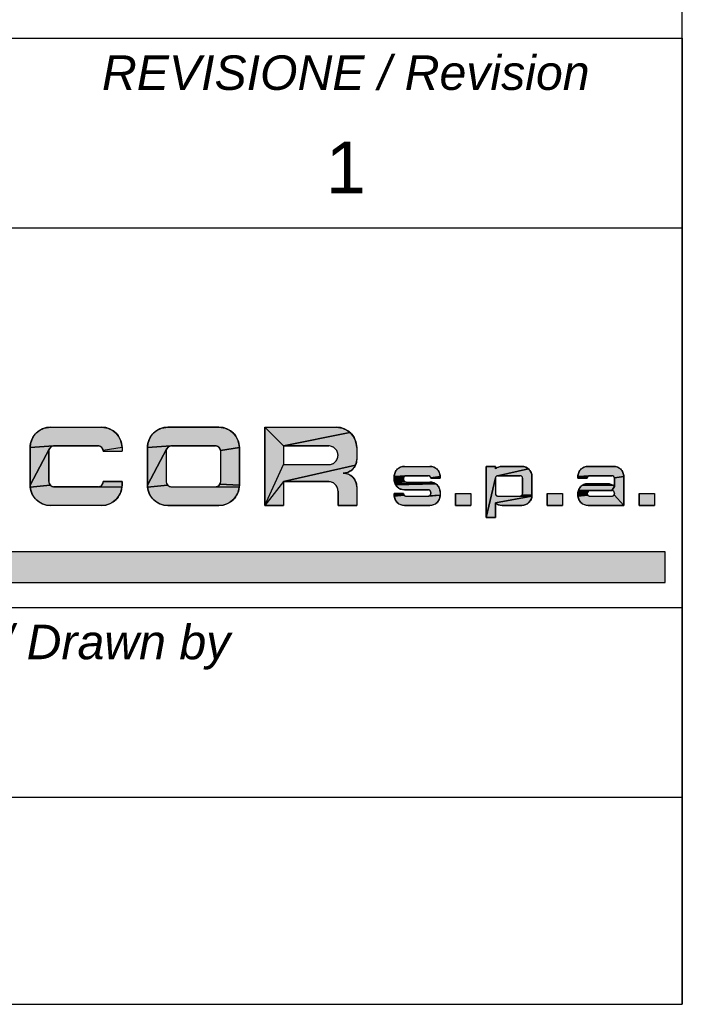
# Model space of a CAD drawing. Extents: x -849 to 1181, y 8 to 1248.
# Tile 29 of 35: x 1143 to 1181, y 8 to 65. Entities that reach past the tile are written whole.
import ezdxf

# ---------------------------------------------------------------- set-up
doc = ezdxf.new("R2010")
doc.units = 0
doc.header["$LTSCALE"] = 65.395
doc.layers.get('0').update_dxf_attribs({"linetype": 'CONTINUOUS'})
doc.layers.add('7_ALL_NOTE', color=7, linetype='CONTINUOUS')
doc.styles.add('TEXTSTYLE_2', font='ariali.ttf')
doc.styles.add('TEXTSTYLE_3', font='arial.ttf')

# ---------------------------------------------------------------- blocks, each defined once
blk = doc.blocks.new('SICOR_LOGO_BL0', base_point=(1142.225, 40.445))
at = {"linetype": 'CONTINUOUS'}
for points in [[(1144.271, 41.441), (1144.395, 41.447), (1147.352, 41.447), (1147.475, 41.441), (1147.597, 41.421), (1147.717, 41.389), (1147.833, 41.345), (1147.943, 41.289), (1148.047, 41.221), (1148.143, 41.143), (1148.23, 41.056), (1148.308, 40.96), (1148.376, 40.856), (1148.432, 40.745), (1148.476, 40.63), (1148.508, 40.51), (1148.528, 40.388), (1148.534, 40.264), (1147.448, 40.098), (1147.444, 40.129), (1147.436, 40.159), (1147.425, 40.188), (1147.411, 40.215), (1147.394, 40.241), (1147.374, 40.265), (1147.352, 40.287), (1147.328, 40.306), (1147.302, 40.323), (1147.275, 40.337), (1147.246, 40.348), (1147.216, 40.356), (1147.185, 40.361), (1147.154, 40.363), (1144.592, 40.363), (1144.561, 40.361), (1143.212, 40.264), (1143.219, 40.388), (1143.238, 40.51), (1143.27, 40.63), (1143.314, 40.745), (1143.37, 40.856), (1143.438, 40.96), (1143.516, 41.056), (1143.603, 41.143), (1143.7, 41.221), (1143.803, 41.289), (1143.914, 41.345), (1144.029, 41.389), (1144.149, 41.421)], [(1151.072, 41.441), (1151.195, 41.447), (1154.152, 41.447), (1154.276, 41.441), (1154.398, 41.421), (1154.518, 41.389), (1154.633, 41.345), (1154.744, 41.289), (1154.847, 41.221), (1154.944, 41.143), (1155.031, 41.056), (1155.109, 40.96), (1155.176, 40.856), (1155.233, 40.745), (1155.277, 40.63), (1155.309, 40.51), (1155.328, 40.388), (1155.335, 40.264), (1154.249, 40.098), (1154.244, 40.129), (1154.236, 40.159), (1154.225, 40.188), (1154.211, 40.215), (1154.194, 40.241), (1154.175, 40.265), (1154.153, 40.287), (1154.129, 40.306), (1154.103, 40.323), (1154.075, 40.337), (1154.046, 40.348), (1154.017, 40.356), (1153.986, 40.361), (1153.955, 40.363), (1151.393, 40.363), (1151.362, 40.361), (1150.013, 40.264), (1150.019, 40.388), (1150.039, 40.51), (1150.071, 40.63), (1150.115, 40.745), (1150.171, 40.856), (1150.239, 40.96), (1150.316, 41.056), (1150.404, 41.143), (1150.5, 41.221), (1150.604, 41.289), (1150.714, 41.345), (1150.83, 41.389), (1150.949, 41.421)], [(1161.744, 41.143), (1157.897, 40.363), (1156.813, 41.447), (1160.953, 41.447), (1161.076, 41.441), (1161.199, 41.421), (1161.318, 41.389), (1161.434, 41.345), (1161.544, 41.289), (1161.648, 41.221)], [(1157.897, 40.363), (1161.744, 41.143), (1161.832, 41.056), (1161.91, 40.96), (1161.977, 40.856), (1162.033, 40.745), (1162.078, 40.63), (1162.11, 40.51), (1162.129, 40.388), (1162.136, 40.264), (1162.136, 39.574), (1162.131, 39.492), (1162.118, 39.411), (1162.097, 39.331), (1162.067, 39.254), (1157.897, 38.293), (1156.813, 36.913), (1157.897, 39.279), (1160.509, 39.279), (1160.566, 39.282), (1160.622, 39.291), (1160.677, 39.305), (1160.73, 39.326), (1160.78, 39.351), (1160.828, 39.382), (1160.872, 39.418), (1160.912, 39.458), (1160.948, 39.502), (1160.979, 39.55), (1161.005, 39.6), (1161.025, 39.653), (1161.04, 39.708), (1161.048, 39.764), (1161.051, 39.821), (1161.048, 39.878), (1161.04, 39.934), (1161.025, 39.988), (1161.005, 40.041), (1160.979, 40.092), (1160.948, 40.139), (1160.912, 40.184), (1160.872, 40.224), (1160.828, 40.259), (1160.78, 40.29), (1160.73, 40.316), (1160.677, 40.336), (1160.622, 40.351), (1160.566, 40.36), (1160.509, 40.363)], [(1144.372, 40.265), (1144.353, 40.241), (1144.336, 40.215), (1143.212, 38.096), (1143.212, 40.264), (1144.561, 40.361), (1144.53, 40.356), (1144.501, 40.348), (1144.472, 40.337), (1144.444, 40.323), (1144.418, 40.306), (1144.394, 40.287)], [(1144.353, 38.119), (1144.372, 38.095), (1143.219, 37.972), (1143.212, 38.096), (1144.336, 40.215), (1144.322, 40.188), (1144.311, 40.159), (1144.303, 40.129), (1144.298, 40.098), (1144.296, 40.067), (1144.296, 38.293), (1144.298, 38.262), (1144.303, 38.232), (1144.311, 38.202), (1144.322, 38.173), (1144.336, 38.145)], [(1151.173, 40.265), (1151.153, 40.241), (1151.136, 40.215), (1150.013, 38.096), (1150.013, 40.264), (1151.362, 40.361), (1151.331, 40.356), (1151.301, 40.348), (1151.272, 40.337), (1151.245, 40.323), (1151.219, 40.306), (1151.195, 40.287)], [(1151.153, 38.119), (1151.173, 38.095), (1150.019, 37.972), (1150.013, 38.096), (1151.136, 40.215), (1151.122, 40.188), (1151.111, 40.159), (1151.103, 40.129), (1151.098, 40.098), (1151.097, 40.067), (1151.097, 38.293), (1151.098, 38.262), (1151.103, 38.232), (1151.111, 38.202), (1151.122, 38.173), (1151.136, 38.145)], [(1154.249, 40.098), (1155.335, 40.264), (1155.335, 38.096), (1154.211, 38.145), (1154.225, 38.173), (1154.236, 38.202), (1154.244, 38.232), (1154.249, 38.262), (1154.251, 38.293), (1154.251, 40.067)], [(1157.897, 38.293), (1162.067, 39.254), (1162.03, 39.18), (1161.985, 39.111), (1161.933, 39.047), (1161.875, 38.989), (1161.811, 38.937), (1161.741, 38.892), (1161.668, 38.854), (1161.591, 38.825), (1161.347, 38.786), (1161.429, 38.782), (1161.511, 38.769), (1161.591, 38.747), (1161.668, 38.718), (1161.741, 38.68), (1161.811, 38.635), (1161.875, 38.583), (1161.933, 38.525), (1161.985, 38.461), (1162.03, 38.392), (1162.067, 38.318), (1162.097, 38.241), (1162.118, 38.161), (1162.131, 38.08), (1162.136, 37.998), (1162.136, 36.913), (1161.051, 36.913), (1161.051, 37.751), (1161.048, 37.808), (1161.04, 37.864), (1161.025, 37.919), (1161.005, 37.972), (1160.979, 38.022), (1160.948, 38.07), (1160.912, 38.114), (1160.872, 38.154), (1160.828, 38.19), (1160.78, 38.221), (1160.73, 38.246), (1160.677, 38.267), (1160.622, 38.281), (1160.566, 38.29), (1160.509, 38.293)], [(1164.836, 39.177), (1164.898, 39.18), (1166.377, 39.18), (1166.438, 39.177), (1166.5, 39.167), (1166.559, 39.151), (1166.617, 39.129), (1166.672, 39.101), (1166.724, 39.067), (1166.772, 39.028), (1166.816, 38.985), (1166.855, 38.936), (1166.889, 38.885), (1166.917, 38.829), (1166.939, 38.772), (1166.955, 38.712), (1166.965, 38.651), (1166.968, 38.589), (1166.425, 38.506), (1166.423, 38.521), (1166.419, 38.536), (1166.413, 38.55), (1166.406, 38.564), (1166.398, 38.577), (1166.388, 38.589), (1166.377, 38.6), (1166.365, 38.61), (1166.352, 38.618), (1166.338, 38.625), (1166.324, 38.631), (1166.309, 38.635), (1166.294, 38.637), (1166.278, 38.638), (1164.997, 38.638), (1164.981, 38.637), (1164.307, 38.589), (1164.31, 38.651), (1164.32, 38.712), (1164.336, 38.772), (1164.358, 38.829), (1164.386, 38.885), (1164.42, 38.936), (1164.459, 38.985), (1164.503, 39.028), (1164.551, 39.067), (1164.603, 39.101), (1164.658, 39.129), (1164.715, 39.151), (1164.775, 39.167)], [(1170.519, 39.179), (1170.562, 39.18), (1171.696, 39.18), (1171.758, 39.177), (1171.819, 39.167), (1171.879, 39.151), (1171.936, 39.129), (1171.992, 39.101), (1172.043, 39.067), (1172.092, 39.028), (1170.285, 38.635), (1170.27, 38.631), (1170.256, 38.625), (1170.242, 38.618), (1170.229, 38.61), (1170.217, 38.6), (1170.206, 38.589), (1170.196, 38.577), (1170.188, 38.564), (1170.181, 38.55), (1170.175, 38.536), (1170.171, 38.521), (1169.626, 36.223), (1169.626, 39.18), (1170.168, 39.18), (1170.168, 39.03), (1170.201, 39.057), (1170.236, 39.082), (1170.273, 39.105), (1170.312, 39.124), (1170.351, 39.141), (1170.392, 39.155), (1170.434, 39.166), (1170.476, 39.174)], [(1170.316, 38.638), (1170.301, 38.637), (1170.285, 38.635), (1172.092, 39.028), (1172.135, 38.985), (1172.174, 38.936), (1172.208, 38.885), (1172.236, 38.829), (1172.258, 38.772), (1172.274, 38.712), (1172.284, 38.651), (1172.287, 38.589), (1172.287, 38.49), (1172.287, 37.505), (1171.725, 37.529), (1171.732, 37.543), (1171.738, 37.558), (1171.742, 37.573), (1171.744, 37.588), (1171.745, 37.603), (1171.745, 38.49), (1171.744, 38.506), (1171.742, 38.521), (1171.738, 38.536), (1171.732, 38.55), (1171.725, 38.564), (1171.717, 38.577), (1171.707, 38.589), (1171.696, 38.6), (1171.684, 38.61), (1171.671, 38.618), (1171.657, 38.625), (1171.643, 38.631), (1171.628, 38.635), (1171.613, 38.637), (1171.597, 38.638)], [(1175.478, 39.177), (1175.54, 39.18), (1177.018, 39.18), (1177.08, 39.177), (1177.141, 39.167), (1177.201, 39.151), (1177.259, 39.129), (1177.314, 39.101), (1177.366, 39.067), (1177.414, 39.028), (1177.458, 38.985), (1177.497, 38.936), (1177.53, 38.885), (1177.558, 38.829), (1177.581, 38.772), (1177.597, 38.712), (1177.606, 38.651), (1177.609, 38.589), (1177.067, 38.506), (1177.064, 38.521), (1177.06, 38.536), (1177.055, 38.55), (1177.048, 38.564), (1177.039, 38.577), (1177.029, 38.589), (1177.018, 38.6), (1177.006, 38.61), (1176.993, 38.618), (1176.98, 38.625), (1176.965, 38.631), (1176.95, 38.635), (1176.935, 38.637), (1176.92, 38.638), (1175.638, 38.638), (1175.623, 38.637), (1174.948, 38.589), (1174.952, 38.651), (1174.961, 38.712), (1174.977, 38.772), (1174.999, 38.829), (1175.028, 38.885), (1175.061, 38.936), (1175.1, 38.985), (1175.144, 39.028), (1175.192, 39.067), (1175.244, 39.101), (1175.299, 39.129), (1175.357, 39.151), (1175.417, 39.167)], [(1147.448, 38.262), (1147.45, 38.293), (1148.534, 38.293), (1148.534, 38.096), (1148.528, 37.972), (1147.185, 37.999), (1147.216, 38.004), (1147.246, 38.012), (1147.275, 38.023), (1147.302, 38.037), (1147.328, 38.054), (1147.352, 38.073), (1147.374, 38.095), (1147.394, 38.119), (1147.411, 38.145), (1147.425, 38.173), (1147.436, 38.202), (1147.444, 38.232)], [(1164.887, 38.589), (1164.877, 38.577), (1164.307, 38.412), (1164.307, 38.589), (1164.981, 38.637), (1164.966, 38.635), (1164.951, 38.631), (1164.937, 38.625), (1164.923, 38.618), (1164.91, 38.61), (1164.898, 38.6)], [(1164.849, 38.421), (1164.85, 38.406), (1164.31, 38.35), (1164.307, 38.412), (1164.877, 38.577), (1164.869, 38.564), (1164.862, 38.55), (1164.856, 38.536), (1164.852, 38.521), (1164.85, 38.506), (1164.849, 38.49)], [(1164.862, 38.361), (1164.869, 38.347), (1164.32, 38.289), (1164.31, 38.35), (1164.85, 38.406), (1164.852, 38.39), (1164.856, 38.376)], [(1164.923, 38.293), (1164.937, 38.286), (1164.336, 38.229), (1164.32, 38.289), (1164.869, 38.347), (1164.877, 38.334), (1164.887, 38.322), (1164.898, 38.311), (1164.91, 38.302)], [(1166.559, 38.244), (1166.617, 38.222), (1164.358, 38.171), (1164.336, 38.229), (1164.937, 38.286), (1164.951, 38.281), (1164.966, 38.277), (1164.981, 38.274), (1164.997, 38.273), (1166.377, 38.273), (1166.438, 38.27), (1166.5, 38.26)], [(1171.597, 37.455), (1171.613, 37.456), (1172.284, 37.443), (1170.168, 37.064), (1170.168, 36.223), (1169.626, 36.223), (1170.171, 38.521), (1170.169, 38.506), (1170.168, 38.49), (1170.168, 37.603), (1170.169, 37.588), (1170.171, 37.573), (1170.175, 37.558), (1170.181, 37.543), (1170.188, 37.529), (1170.196, 37.516), (1170.206, 37.504), (1170.217, 37.493), (1170.229, 37.484), (1170.242, 37.475), (1170.256, 37.468), (1170.27, 37.463), (1170.285, 37.459), (1170.301, 37.456), (1170.316, 37.455)], [(1175.528, 38.589), (1175.519, 38.577), (1174.948, 38.49), (1174.948, 38.589), (1175.623, 38.637), (1175.608, 38.635), (1175.593, 38.631), (1175.578, 38.625), (1175.564, 38.618), (1175.551, 38.61), (1175.539, 38.6)], [(1175.491, 38.506), (1175.49, 38.49), (1174.948, 38.49), (1175.519, 38.577), (1175.51, 38.564), (1175.503, 38.55), (1175.498, 38.536), (1175.494, 38.521)], [(1177.067, 38.506), (1177.609, 38.589), (1177.609, 38.49), (1177.609, 36.913), (1177.048, 37.529), (1177.055, 37.543), (1177.06, 37.558), (1177.064, 37.573), (1177.067, 37.588), (1177.067, 37.628), (1177.067, 37.643), (1177.064, 37.659), (1177.06, 37.674), (1177.055, 37.688), (1177.048, 37.702), (1177.039, 37.715), (1177.029, 37.727), (1177.018, 37.738), (1177.006, 37.748), (1176.993, 37.756), (1176.98, 37.763), (1176.965, 37.769), (1176.95, 37.773), (1176.935, 37.775), (1176.92, 37.776), (1177.067, 38.019), (1177.067, 38.49)], [(1147.154, 37.998), (1147.185, 37.999), (1148.528, 37.972), (1148.508, 37.85), (1148.476, 37.731), (1148.432, 37.615), (1148.376, 37.505), (1148.308, 37.401), (1148.23, 37.305), (1148.143, 37.217), (1148.047, 37.139), (1147.943, 37.072), (1147.833, 37.016), (1147.717, 36.971), (1147.597, 36.939), (1147.475, 36.92), (1147.352, 36.913), (1144.395, 36.913), (1144.271, 36.92), (1144.149, 36.939), (1144.029, 36.971), (1143.914, 37.016), (1143.803, 37.072), (1143.7, 37.139), (1143.603, 37.217), (1143.516, 37.305), (1143.438, 37.401), (1143.37, 37.505), (1143.314, 37.615), (1143.27, 37.731), (1143.238, 37.85), (1143.219, 37.972), (1144.372, 38.095), (1144.394, 38.073), (1144.418, 38.054), (1144.444, 38.037), (1144.472, 38.023), (1144.501, 38.012), (1144.53, 38.004), (1144.561, 37.999), (1144.592, 37.998)], [(1153.955, 37.998), (1153.986, 37.999), (1155.328, 37.972), (1155.309, 37.85), (1155.277, 37.731), (1155.233, 37.615), (1155.176, 37.505), (1155.109, 37.401), (1155.031, 37.305), (1154.944, 37.217), (1154.847, 37.139), (1154.744, 37.072), (1154.633, 37.016), (1154.518, 36.971), (1154.398, 36.939), (1154.276, 36.92), (1154.152, 36.913), (1151.195, 36.913), (1151.072, 36.92), (1150.949, 36.939), (1150.83, 36.971), (1150.714, 37.016), (1150.604, 37.072), (1150.5, 37.139), (1150.404, 37.217), (1150.316, 37.305), (1150.239, 37.401), (1150.171, 37.505), (1150.115, 37.615), (1150.071, 37.731), (1150.039, 37.85), (1150.019, 37.972), (1151.173, 38.095), (1151.195, 38.073), (1151.219, 38.054), (1151.245, 38.037), (1151.272, 38.023), (1151.301, 38.012), (1151.331, 38.004), (1151.362, 37.999), (1151.393, 37.998)], [(1154.194, 38.119), (1154.211, 38.145), (1155.335, 38.096), (1155.328, 37.972), (1153.986, 37.999), (1154.017, 38.004), (1154.046, 38.012), (1154.075, 38.023), (1154.103, 38.037), (1154.129, 38.054), (1154.153, 38.073), (1154.175, 38.095)], [(1166.672, 38.194), (1166.724, 38.16), (1164.386, 38.116), (1164.358, 38.171), (1166.617, 38.222)], [(1166.772, 38.121), (1166.816, 38.078), (1166.855, 38.03), (1166.889, 37.978), (1166.917, 37.923), (1166.939, 37.865), (1166.955, 37.805), (1166.965, 37.744), (1166.968, 37.682), (1166.968, 37.505), (1166.352, 37.475), (1166.365, 37.484), (1166.377, 37.493), (1166.388, 37.504), (1166.398, 37.516), (1166.406, 37.529), (1166.413, 37.543), (1166.419, 37.558), (1166.423, 37.573), (1166.425, 37.588), (1166.426, 37.603), (1166.426, 37.672), (1166.425, 37.688), (1166.423, 37.703), (1166.419, 37.718), (1166.413, 37.732), (1166.406, 37.746), (1166.398, 37.759), (1166.388, 37.771), (1166.377, 37.782), (1166.365, 37.792), (1166.352, 37.8), (1166.338, 37.807), (1166.324, 37.813), (1166.309, 37.817), (1166.294, 37.819), (1166.278, 37.82), (1164.898, 37.82), (1164.836, 37.823), (1164.775, 37.833), (1164.715, 37.849), (1164.658, 37.871), (1164.603, 37.899), (1164.551, 37.933), (1164.503, 37.972), (1164.459, 38.016), (1164.42, 38.064), (1164.386, 38.116), (1166.724, 38.16)], [(1175.505, 37.673), (1175.499, 37.657), (1174.948, 37.603), (1174.951, 37.667), (1175.535, 37.719), (1175.523, 37.705), (1175.514, 37.69)], [(1175.548, 37.731), (1175.535, 37.719), (1174.951, 37.667), (1174.961, 37.725), (1174.976, 37.782), (1175.645, 37.775), (1175.627, 37.772), (1175.61, 37.767), (1175.593, 37.761), (1175.577, 37.753), (1175.562, 37.743)], [(1176.999, 38.072), (1177.034, 38.047), (1177.067, 38.019), (1176.92, 37.776), (1175.663, 37.776), (1174.976, 37.782), (1174.997, 37.837), (1175.024, 37.889), (1175.056, 37.938), (1175.093, 37.984), (1175.134, 38.026), (1175.18, 38.063), (1176.962, 38.095)], [(1176.843, 38.145), (1176.884, 38.131), (1176.924, 38.114), (1176.962, 38.095), (1175.18, 38.063), (1175.229, 38.095), (1175.282, 38.121), (1175.337, 38.142), (1176.802, 38.156)], [(1176.716, 38.168), (1176.759, 38.164), (1176.802, 38.156), (1175.337, 38.142), (1175.393, 38.158), (1175.451, 38.167), (1175.51, 38.17), (1176.673, 38.17)], [(1164.877, 37.516), (1164.887, 37.504), (1164.31, 37.443), (1164.307, 37.505), (1164.307, 37.603), (1164.849, 37.603), (1164.85, 37.588), (1164.852, 37.573), (1164.856, 37.558), (1164.862, 37.543), (1164.869, 37.529)], [(1166.278, 37.455), (1166.294, 37.456), (1166.968, 37.505), (1166.965, 37.443), (1166.955, 37.382), (1166.939, 37.322), (1166.917, 37.264), (1166.889, 37.209), (1166.855, 37.157), (1166.816, 37.109), (1166.772, 37.065), (1166.724, 37.026), (1166.672, 36.993), (1166.617, 36.964), (1166.559, 36.942), (1166.5, 36.926), (1166.438, 36.917), (1166.377, 36.913), (1164.898, 36.913), (1164.836, 36.917), (1164.775, 36.926), (1164.715, 36.942), (1164.658, 36.964), (1164.603, 36.993), (1164.551, 37.026), (1164.503, 37.065), (1164.459, 37.109), (1164.42, 37.157), (1164.386, 37.209), (1164.358, 37.264), (1164.336, 37.322), (1164.32, 37.382), (1164.31, 37.443), (1164.887, 37.504), (1164.898, 37.493), (1164.91, 37.484), (1164.923, 37.475), (1164.937, 37.468), (1164.951, 37.463), (1164.966, 37.459), (1164.981, 37.456), (1164.997, 37.455)], [(1166.352, 37.475), (1166.968, 37.505), (1166.294, 37.456), (1166.309, 37.459), (1166.324, 37.463), (1166.338, 37.468)], [(1170.168, 37.064), (1172.284, 37.443), (1172.274, 37.382), (1172.258, 37.322), (1172.236, 37.264), (1172.208, 37.209), (1172.174, 37.157), (1172.135, 37.109), (1172.092, 37.065), (1172.043, 37.026), (1171.992, 36.993), (1171.936, 36.964), (1171.879, 36.942), (1171.819, 36.926), (1171.758, 36.917), (1171.696, 36.913), (1170.562, 36.913), (1170.519, 36.915), (1170.476, 36.92), (1170.434, 36.927), (1170.392, 36.938), (1170.351, 36.952), (1170.312, 36.969), (1170.273, 36.989), (1170.236, 37.011), (1170.201, 37.036)], [(1171.717, 37.516), (1171.725, 37.529), (1172.287, 37.505), (1172.284, 37.443), (1171.613, 37.456), (1171.628, 37.459), (1171.643, 37.463), (1171.657, 37.468), (1171.671, 37.475), (1171.684, 37.484), (1171.696, 37.493), (1171.707, 37.504)], [(1175.491, 37.621), (1175.49, 37.603), (1174.948, 37.505), (1174.948, 37.603), (1175.499, 37.657), (1175.494, 37.639)], [(1175.519, 37.516), (1175.528, 37.504), (1174.952, 37.443), (1174.948, 37.505), (1175.49, 37.603), (1175.491, 37.588), (1175.494, 37.573), (1175.498, 37.558), (1175.503, 37.543), (1175.51, 37.529)], [(1176.92, 37.455), (1176.935, 37.456), (1176.95, 37.459), (1176.965, 37.463), (1176.98, 37.468), (1176.993, 37.475), (1177.006, 37.484), (1177.018, 37.493), (1177.029, 37.504), (1177.039, 37.516), (1177.048, 37.529), (1177.609, 36.913), (1175.54, 36.913), (1175.478, 36.917), (1175.417, 36.926), (1175.357, 36.942), (1175.299, 36.964), (1175.244, 36.993), (1175.192, 37.026), (1175.144, 37.065), (1175.1, 37.109), (1175.061, 37.157), (1175.028, 37.209), (1174.999, 37.264), (1174.977, 37.322), (1174.961, 37.382), (1174.952, 37.443), (1175.528, 37.504), (1175.539, 37.493), (1175.551, 37.484), (1175.564, 37.475), (1175.578, 37.468), (1175.593, 37.463), (1175.608, 37.459), (1175.623, 37.456), (1175.638, 37.455)]]:
    blk.add_hatch(color=1, dxfattribs=at).paths.add_polyline_path(points)
at = {"color": 1, "linetype": 'CONTINUOUS'}
for p, q in [((1144.395, 41.447), (1147.352, 41.447)), ((1154.152, 41.447), (1151.195, 41.447)), ((1156.813, 41.447), (1156.813, 36.913)), ((1156.813, 41.447), (1160.953, 41.447)), ((1156.813, 36.913), (1156.813, 41.447)), ((1156.813, 41.447), (1160.953, 41.447)), ((1143.212, 40.264), (1143.212, 38.096)), ((1144.296, 38.293), (1144.296, 40.067)), ((1144.592, 40.363), (1147.154, 40.363)), ((1147.45, 40.067), (1148.536, 40.067)), ((1148.534, 40.264), (1148.536, 40.067)), ((1150.013, 40.264), (1150.013, 38.096)), ((1150.013, 40.264), (1150.013, 38.096)), ((1151.097, 40.067), (1151.097, 38.293)), ((1151.097, 40.067), (1151.097, 38.293)), ((1151.393, 40.363), (1153.955, 40.363)), ((1154.251, 38.293), (1154.251, 40.067)), ((1154.251, 38.293), (1154.251, 40.067)), ((1155.335, 38.096), (1155.335, 40.264)), ((1155.335, 38.096), (1155.335, 40.264)), ((1156.813, 40.264), (1156.813, 39.18)), ((1156.813, 40.264), (1156.813, 39.18)), ((1157.897, 40.363), (1160.509, 40.363)), ((1157.897, 40.363), (1157.897, 39.279)), ((1160.509, 40.363), (1157.897, 40.363)), ((1157.897, 40.363), (1157.897, 39.279)), ((1157.897, 40.067), (1157.897, 40.018)), ((1162.136, 40.264), (1162.136, 39.574)), ((1162.136, 40.264), (1162.136, 40.067)), ((1162.136, 40.264), (1162.136, 39.574)), ((1157.897, 39.279), (1160.509, 39.279)), ((1157.897, 39.279), (1160.509, 39.279)), ((1164.898, 39.18), (1166.377, 39.18)), ((1164.898, 39.18), (1166.377, 39.18)), ((1170.168, 39.18), (1169.626, 39.18)), ((1169.626, 39.18), (1169.626, 36.223)), ((1169.626, 39.18), (1169.626, 36.223)), ((1170.168, 39.18), (1169.626, 39.18)), ((1170.168, 39.18), (1170.168, 39.03)), ((1170.168, 39.03), (1170.168, 39.18)), ((1170.562, 39.18), (1171.696, 39.18)), ((1171.696, 39.18), (1170.562, 39.18)), ((1175.54, 39.18), (1177.018, 39.18)), ((1177.018, 39.18), (1175.54, 39.18)), ((1148.534, 38.293), (1147.45, 38.293)), ((1148.534, 38.096), (1148.534, 38.293)), ((1157.897, 38.293), (1157.897, 36.913)), ((1157.897, 38.293), (1160.509, 38.293)), ((1160.509, 38.293), (1157.897, 38.293)), ((1157.897, 38.293), (1157.897, 36.913)), ((1164.307, 38.589), (1164.307, 38.412)), ((1164.307, 38.412), (1164.307, 38.589)), ((1164.849, 38.49), (1164.849, 38.421)), ((1164.849, 38.49), (1164.849, 38.421)), ((1164.997, 38.638), (1166.278, 38.638)), ((1166.278, 38.638), (1164.997, 38.638)), ((1164.997, 38.273), (1166.377, 38.273)), ((1164.997, 38.273), (1166.377, 38.273)), ((1166.426, 38.49), (1166.968, 38.49)), ((1166.968, 38.49), (1166.426, 38.49)), ((1166.968, 38.589), (1166.968, 38.49)), ((1166.968, 38.589), (1166.968, 38.49)), ((1169.626, 38.589), (1169.626, 38.367)), ((1170.168, 38.49), (1170.168, 37.603)), ((1170.168, 38.49), (1170.168, 38.466)), ((1170.168, 38.49), (1170.168, 37.603)), ((1170.316, 38.638), (1171.597, 38.638)), ((1171.597, 38.638), (1170.316, 38.638)), ((1171.745, 38.49), (1171.745, 37.628)), ((1171.745, 37.628), (1171.745, 38.49)), ((1172.287, 38.589), (1172.287, 38.49)), ((1172.287, 38.49), (1172.287, 38.589)), ((1172.287, 38.49), (1172.287, 37.505)), ((1172.287, 37.505), (1172.287, 38.49)), ((1174.948, 38.589), (1174.948, 38.49)), ((1174.948, 38.589), (1174.948, 38.49)), ((1175.49, 38.49), (1174.948, 38.49)), ((1174.948, 38.49), (1175.49, 38.49)), ((1175.638, 38.638), (1176.92, 38.638)), ((1175.638, 38.638), (1176.92, 38.638)), ((1177.067, 38.49), (1177.067, 38.019)), ((1177.067, 38.49), (1177.067, 38.019)), ((1177.609, 38.589), (1177.609, 38.49)), ((1177.609, 38.49), (1177.609, 38.589)), ((1177.609, 38.49), (1177.609, 36.913)), ((1177.609, 36.913), (1177.609, 38.49)), ((1147.154, 37.998), (1144.592, 37.998)), ((1151.393, 37.998), (1153.955, 37.998)), ((1151.393, 37.998), (1153.955, 37.998)), ((1161.051, 37.751), (1161.051, 36.913)), ((1161.051, 36.913), (1161.051, 37.751)), ((1162.136, 37.998), (1162.136, 36.913)), ((1162.136, 37.998), (1162.136, 36.913)), ((1164.898, 37.82), (1166.278, 37.82)), ((1166.278, 37.82), (1164.898, 37.82)), ((1166.426, 37.672), (1166.426, 37.603)), ((1166.426, 37.603), (1166.426, 37.672)), ((1166.968, 37.682), (1166.968, 37.505)), ((1166.968, 37.682), (1166.968, 37.505)), ((1175.51, 38.17), (1176.673, 38.17)), ((1176.673, 38.17), (1175.51, 38.17)), ((1175.663, 37.776), (1176.92, 37.776)), ((1176.92, 37.776), (1175.663, 37.776)), ((1177.609, 37.726), (1177.609, 37.505)), ((1164.849, 37.603), (1164.307, 37.603)), ((1164.307, 37.505), (1164.307, 37.603)), ((1164.307, 37.505), (1164.307, 37.603)), ((1164.307, 37.603), (1164.849, 37.603)), ((1164.997, 37.455), (1166.278, 37.455)), ((1164.997, 37.455), (1166.278, 37.455)), ((1167.852, 37.603), (1168.739, 37.603)), ((1167.852, 37.603), (1167.852, 36.913)), ((1167.852, 36.913), (1167.852, 37.603)), ((1167.852, 37.603), (1168.739, 37.603)), ((1168.739, 37.603), (1168.739, 36.913)), ((1168.739, 37.603), (1168.739, 36.913)), ((1169.626, 37.603), (1169.626, 37.505)), ((1170.316, 37.455), (1171.597, 37.455)), ((1170.316, 37.455), (1171.597, 37.455)), ((1171.745, 37.628), (1171.745, 37.603)), ((1171.745, 37.603), (1171.745, 37.628)), ((1173.174, 37.603), (1174.061, 37.603)), ((1173.174, 37.603), (1173.174, 36.913)), ((1173.174, 36.913), (1173.174, 37.603)), ((1173.174, 37.603), (1174.061, 37.603)), ((1174.061, 37.603), (1174.061, 36.913)), ((1174.061, 37.603), (1174.061, 36.913)), ((1174.948, 37.603), (1174.948, 37.608)), ((1174.948, 37.608), (1174.948, 37.603)), ((1174.948, 37.603), (1174.948, 37.505)), ((1174.948, 37.603), (1174.948, 37.505)), ((1175.638, 37.455), (1176.92, 37.455)), ((1175.638, 37.455), (1176.92, 37.455)), ((1177.067, 37.628), (1177.067, 37.603)), ((1177.067, 37.603), (1177.067, 37.628)), ((1178.497, 37.603), (1179.384, 37.603)), ((1178.497, 37.603), (1178.497, 36.913)), ((1178.497, 36.913), (1178.497, 37.603)), ((1178.497, 37.603), (1179.384, 37.603)), ((1179.384, 37.603), (1179.384, 36.913)), ((1179.384, 37.603), (1179.384, 36.913)), ((1147.352, 36.913), (1144.395, 36.913)), ((1151.195, 36.913), (1154.152, 36.913)), ((1151.195, 36.913), (1154.152, 36.913)), ((1156.813, 36.913), (1157.897, 36.913)), ((1157.897, 36.913), (1156.813, 36.913)), ((1161.051, 36.913), (1162.136, 36.913)), ((1162.136, 36.913), (1161.051, 36.913)), ((1164.898, 36.913), (1166.377, 36.913)), ((1166.377, 36.913), (1164.898, 36.913)), ((1167.852, 36.913), (1168.739, 36.913)), ((1168.739, 36.913), (1167.852, 36.913)), ((1170.168, 37.064), (1170.168, 36.223)), ((1170.168, 36.223), (1170.168, 37.064)), ((1170.562, 36.913), (1171.696, 36.913)), ((1170.562, 36.913), (1171.696, 36.913)), ((1173.174, 36.913), (1174.061, 36.913)), ((1174.061, 36.913), (1173.174, 36.913)), ((1175.54, 36.913), (1177.609, 36.913)), ((1175.54, 36.913), (1177.609, 36.913)), ((1178.497, 36.913), (1179.384, 36.913)), ((1179.384, 36.913), (1178.497, 36.913)), ((1170.168, 36.223), (1169.626, 36.223)), ((1169.626, 36.223), (1170.168, 36.223)), ((1180.003, 34.226), (1126.364, 34.226)), ((1180.003, 34.226), (1126.364, 34.226)), ((1180.003, 34.226), (1126.364, 34.226)), ((1180.003, 32.448), (1180.003, 34.226)), ((1180.003, 32.448), (1180.003, 34.226)), ((1180.003, 32.448), (1180.003, 34.226)), ((1109.78, 32.448), (1180.003, 32.448)), ((1109.78, 32.448), (1180.003, 32.448)), ((1109.78, 32.448), (1180.003, 32.448))]:
    blk.add_line(p, q, dxfattribs=at)
for points in [[(1144.271, 41.441), (1144.395, 41.447), (1147.352, 41.447), (1147.475, 41.441), (1147.597, 41.421), (1147.717, 41.389), (1147.833, 41.345), (1147.943, 41.289), (1148.047, 41.221), (1148.143, 41.143), (1148.23, 41.056), (1148.308, 40.96), (1148.376, 40.856), (1148.432, 40.745), (1148.476, 40.63), (1148.508, 40.51), (1148.528, 40.388), (1148.534, 40.264), (1147.448, 40.098), (1147.444, 40.129), (1147.436, 40.159), (1147.425, 40.188), (1147.411, 40.215), (1147.394, 40.241), (1147.374, 40.265), (1147.352, 40.287), (1147.328, 40.306), (1147.302, 40.323), (1147.275, 40.337), (1147.246, 40.348), (1147.216, 40.356), (1147.185, 40.361), (1147.154, 40.363), (1144.592, 40.363), (1144.561, 40.361), (1143.212, 40.264), (1143.219, 40.388), (1143.238, 40.51), (1143.27, 40.63), (1143.314, 40.745), (1143.37, 40.856), (1143.438, 40.96), (1143.516, 41.056), (1143.603, 41.143), (1143.7, 41.221), (1143.803, 41.289), (1143.914, 41.345), (1144.029, 41.389), (1144.149, 41.421), (1144.271, 41.441)], [(1151.072, 41.441), (1151.195, 41.447), (1154.152, 41.447), (1154.276, 41.441), (1154.398, 41.421), (1154.518, 41.389), (1154.633, 41.345), (1154.744, 41.289), (1154.847, 41.221), (1154.944, 41.143), (1155.031, 41.056), (1155.109, 40.96), (1155.176, 40.856), (1155.233, 40.745), (1155.277, 40.63), (1155.309, 40.51), (1155.328, 40.388), (1155.335, 40.264), (1154.249, 40.098), (1154.244, 40.129), (1154.236, 40.159), (1154.225, 40.188), (1154.211, 40.215), (1154.194, 40.241), (1154.175, 40.265), (1154.153, 40.287), (1154.129, 40.306), (1154.103, 40.323), (1154.075, 40.337), (1154.046, 40.348), (1154.017, 40.356), (1153.986, 40.361), (1153.955, 40.363), (1151.393, 40.363), (1151.362, 40.361), (1150.013, 40.264), (1150.019, 40.388), (1150.039, 40.51), (1150.071, 40.63), (1150.115, 40.745), (1150.171, 40.856), (1150.239, 40.96), (1150.316, 41.056), (1150.404, 41.143), (1150.5, 41.221), (1150.604, 41.289), (1150.714, 41.345), (1150.83, 41.389), (1150.949, 41.421), (1151.072, 41.441)], [(1161.744, 41.143), (1157.897, 40.363), (1156.813, 41.447), (1160.953, 41.447), (1161.076, 41.441), (1161.199, 41.421), (1161.318, 41.389), (1161.434, 41.345), (1161.544, 41.289), (1161.648, 41.221), (1161.744, 41.143)], [(1157.897, 40.363), (1161.744, 41.143), (1161.832, 41.056), (1161.91, 40.96), (1161.977, 40.856), (1162.033, 40.745), (1162.078, 40.63), (1162.11, 40.51), (1162.129, 40.388), (1162.136, 40.264), (1162.136, 39.574), (1162.131, 39.492), (1162.118, 39.411), (1162.097, 39.331), (1162.067, 39.254), (1157.897, 38.293), (1156.813, 36.913), (1157.897, 39.279), (1160.509, 39.279), (1160.566, 39.282), (1160.622, 39.291), (1160.677, 39.305), (1160.73, 39.326), (1160.78, 39.351), (1160.828, 39.382), (1160.872, 39.418), (1160.912, 39.458), (1160.948, 39.502), (1160.979, 39.55), (1161.005, 39.6), (1161.025, 39.653), (1161.04, 39.708), (1161.048, 39.764), (1161.051, 39.821), (1161.048, 39.878), (1161.04, 39.934), (1161.025, 39.988), (1161.005, 40.041), (1160.979, 40.092), (1160.948, 40.139), (1160.912, 40.184), (1160.872, 40.224), (1160.828, 40.259), (1160.78, 40.29), (1160.73, 40.316), (1160.677, 40.336), (1160.622, 40.351), (1160.566, 40.36), (1160.509, 40.363), (1157.897, 40.363)], [(1144.372, 40.265), (1144.353, 40.241), (1144.336, 40.215), (1143.212, 38.096), (1143.212, 40.264), (1144.561, 40.361), (1144.53, 40.356), (1144.501, 40.348), (1144.472, 40.337), (1144.444, 40.323), (1144.418, 40.306), (1144.394, 40.287), (1144.372, 40.265)], [(1144.353, 38.119), (1144.372, 38.095), (1143.219, 37.972), (1143.212, 38.096), (1144.336, 40.215), (1144.322, 40.188), (1144.311, 40.159), (1144.303, 40.129), (1144.298, 40.098), (1144.296, 40.067), (1144.296, 38.293), (1144.298, 38.262), (1144.303, 38.232), (1144.311, 38.202), (1144.322, 38.173), (1144.336, 38.145), (1144.353, 38.119)], [(1151.173, 40.265), (1151.153, 40.241), (1151.136, 40.215), (1150.013, 38.096), (1150.013, 40.264), (1151.362, 40.361), (1151.331, 40.356), (1151.301, 40.348), (1151.272, 40.337), (1151.245, 40.323), (1151.219, 40.306), (1151.195, 40.287), (1151.173, 40.265)], [(1151.153, 38.119), (1151.173, 38.095), (1150.019, 37.972), (1150.013, 38.096), (1151.136, 40.215), (1151.122, 40.188), (1151.111, 40.159), (1151.103, 40.129), (1151.098, 40.098), (1151.097, 40.067), (1151.097, 38.293), (1151.098, 38.262), (1151.103, 38.232), (1151.111, 38.202), (1151.122, 38.173), (1151.136, 38.145), (1151.153, 38.119)], [(1154.249, 40.098), (1155.335, 40.264), (1155.335, 38.096), (1154.211, 38.145), (1154.225, 38.173), (1154.236, 38.202), (1154.244, 38.232), (1154.249, 38.262), (1154.251, 38.293), (1154.251, 40.067), (1154.249, 40.098)], [(1157.897, 38.293), (1162.067, 39.254), (1162.03, 39.18), (1161.985, 39.111), (1161.933, 39.047), (1161.875, 38.989), (1161.811, 38.937), (1161.741, 38.892), (1161.668, 38.854), (1161.591, 38.825), (1161.347, 38.786), (1161.429, 38.782), (1161.511, 38.769), (1161.591, 38.747), (1161.668, 38.718), (1161.741, 38.68), (1161.811, 38.635), (1161.875, 38.583), (1161.933, 38.525), (1161.985, 38.461), (1162.03, 38.392), (1162.067, 38.318), (1162.097, 38.241), (1162.118, 38.161), (1162.131, 38.08), (1162.136, 37.998), (1162.136, 36.913), (1161.051, 36.913), (1161.051, 37.751), (1161.048, 37.808), (1161.04, 37.864), (1161.025, 37.919), (1161.005, 37.972), (1160.979, 38.022), (1160.948, 38.07), (1160.912, 38.114), (1160.872, 38.154), (1160.828, 38.19), (1160.78, 38.221), (1160.73, 38.246), (1160.677, 38.267), (1160.622, 38.281), (1160.566, 38.29), (1160.509, 38.293), (1157.897, 38.293)], [(1164.836, 39.177), (1164.898, 39.18), (1166.377, 39.18), (1166.438, 39.177), (1166.5, 39.167), (1166.559, 39.151), (1166.617, 39.129), (1166.672, 39.101), (1166.724, 39.067), (1166.772, 39.028), (1166.816, 38.985), (1166.855, 38.936), (1166.889, 38.885), (1166.917, 38.829), (1166.939, 38.772), (1166.955, 38.712), (1166.965, 38.651), (1166.968, 38.589), (1166.425, 38.506), (1166.423, 38.521), (1166.419, 38.536), (1166.413, 38.55), (1166.406, 38.564), (1166.398, 38.577), (1166.388, 38.589), (1166.377, 38.6), (1166.365, 38.61), (1166.352, 38.618), (1166.338, 38.625), (1166.324, 38.631), (1166.309, 38.635), (1166.294, 38.637), (1166.278, 38.638), (1164.997, 38.638), (1164.981, 38.637), (1164.307, 38.589), (1164.31, 38.651), (1164.32, 38.712), (1164.336, 38.772), (1164.358, 38.829), (1164.386, 38.885), (1164.42, 38.936), (1164.459, 38.985), (1164.503, 39.028), (1164.551, 39.067), (1164.603, 39.101), (1164.658, 39.129), (1164.715, 39.151), (1164.775, 39.167), (1164.836, 39.177)], [(1170.519, 39.179), (1170.562, 39.18), (1171.696, 39.18), (1171.758, 39.177), (1171.819, 39.167), (1171.879, 39.151), (1171.936, 39.129), (1171.992, 39.101), (1172.043, 39.067), (1172.092, 39.028), (1170.285, 38.635), (1170.27, 38.631), (1170.256, 38.625), (1170.242, 38.618), (1170.229, 38.61), (1170.217, 38.6), (1170.206, 38.589), (1170.196, 38.577), (1170.188, 38.564), (1170.181, 38.55), (1170.175, 38.536), (1170.171, 38.521), (1169.626, 36.223), (1169.626, 39.18), (1170.168, 39.18), (1170.168, 39.03), (1170.201, 39.057), (1170.236, 39.082), (1170.273, 39.105), (1170.312, 39.124), (1170.351, 39.141), (1170.392, 39.155), (1170.434, 39.166), (1170.476, 39.174), (1170.519, 39.179)], [(1170.316, 38.638), (1170.301, 38.637), (1170.285, 38.635), (1172.092, 39.028), (1172.135, 38.985), (1172.174, 38.936), (1172.208, 38.885), (1172.236, 38.829), (1172.258, 38.772), (1172.274, 38.712), (1172.284, 38.651), (1172.287, 38.589), (1172.287, 38.49), (1172.287, 37.505), (1171.725, 37.529), (1171.732, 37.543), (1171.738, 37.558), (1171.742, 37.573), (1171.744, 37.588), (1171.745, 37.603), (1171.745, 38.49), (1171.744, 38.506), (1171.742, 38.521), (1171.738, 38.536), (1171.732, 38.55), (1171.725, 38.564), (1171.717, 38.577), (1171.707, 38.589), (1171.696, 38.6), (1171.684, 38.61), (1171.671, 38.618), (1171.657, 38.625), (1171.643, 38.631), (1171.628, 38.635), (1171.613, 38.637), (1171.597, 38.638), (1170.316, 38.638)], [(1175.478, 39.177), (1175.54, 39.18), (1177.018, 39.18), (1177.08, 39.177), (1177.141, 39.167), (1177.201, 39.151), (1177.259, 39.129), (1177.314, 39.101), (1177.366, 39.067), (1177.414, 39.028), (1177.458, 38.985), (1177.497, 38.936), (1177.53, 38.885), (1177.558, 38.829), (1177.581, 38.772), (1177.597, 38.712), (1177.606, 38.651), (1177.609, 38.589), (1177.067, 38.506), (1177.064, 38.521), (1177.06, 38.536), (1177.055, 38.55), (1177.048, 38.564), (1177.039, 38.577), (1177.029, 38.589), (1177.018, 38.6), (1177.006, 38.61), (1176.993, 38.618), (1176.98, 38.625), (1176.965, 38.631), (1176.95, 38.635), (1176.935, 38.637), (1176.92, 38.638), (1175.638, 38.638), (1175.623, 38.637), (1174.948, 38.589), (1174.952, 38.651), (1174.961, 38.712), (1174.977, 38.772), (1174.999, 38.829), (1175.028, 38.885), (1175.061, 38.936), (1175.1, 38.985), (1175.144, 39.028), (1175.192, 39.067), (1175.244, 39.101), (1175.299, 39.129), (1175.357, 39.151), (1175.417, 39.167), (1175.478, 39.177)], [(1147.448, 38.262), (1147.45, 38.293), (1148.534, 38.293), (1148.534, 38.096), (1148.528, 37.972), (1147.185, 37.999), (1147.216, 38.004), (1147.246, 38.012), (1147.275, 38.023), (1147.302, 38.037), (1147.328, 38.054), (1147.352, 38.073), (1147.374, 38.095), (1147.394, 38.119), (1147.411, 38.145), (1147.425, 38.173), (1147.436, 38.202), (1147.444, 38.232), (1147.448, 38.262)], [(1164.887, 38.589), (1164.877, 38.577), (1164.307, 38.412), (1164.307, 38.589), (1164.981, 38.637), (1164.966, 38.635), (1164.951, 38.631), (1164.937, 38.625), (1164.923, 38.618), (1164.91, 38.61), (1164.898, 38.6), (1164.887, 38.589)], [(1164.849, 38.421), (1164.85, 38.406), (1164.31, 38.35), (1164.307, 38.412), (1164.877, 38.577), (1164.869, 38.564), (1164.862, 38.55), (1164.856, 38.536), (1164.852, 38.521), (1164.85, 38.506), (1164.849, 38.49), (1164.849, 38.421)], [(1164.862, 38.361), (1164.869, 38.347), (1164.32, 38.289), (1164.31, 38.35), (1164.85, 38.406), (1164.852, 38.39), (1164.856, 38.376), (1164.862, 38.361)], [(1164.923, 38.293), (1164.937, 38.286), (1164.336, 38.229), (1164.32, 38.289), (1164.869, 38.347), (1164.877, 38.334), (1164.887, 38.322), (1164.898, 38.311), (1164.91, 38.302), (1164.923, 38.293)], [(1166.559, 38.244), (1166.617, 38.222), (1164.358, 38.171), (1164.336, 38.229), (1164.937, 38.286), (1164.951, 38.281), (1164.966, 38.277), (1164.981, 38.274), (1164.997, 38.273), (1166.377, 38.273), (1166.438, 38.27), (1166.5, 38.26), (1166.559, 38.244)], [(1171.597, 37.455), (1171.613, 37.456), (1172.284, 37.443), (1170.168, 37.064), (1170.168, 36.223), (1169.626, 36.223), (1170.171, 38.521), (1170.169, 38.506), (1170.168, 38.49), (1170.168, 37.603), (1170.169, 37.588), (1170.171, 37.573), (1170.175, 37.558), (1170.181, 37.543), (1170.188, 37.529), (1170.196, 37.516), (1170.206, 37.504), (1170.217, 37.493), (1170.229, 37.484), (1170.242, 37.475), (1170.256, 37.468), (1170.27, 37.463), (1170.285, 37.459), (1170.301, 37.456), (1170.316, 37.455), (1171.597, 37.455)], [(1175.528, 38.589), (1175.519, 38.577), (1174.948, 38.49), (1174.948, 38.589), (1175.623, 38.637), (1175.608, 38.635), (1175.593, 38.631), (1175.578, 38.625), (1175.564, 38.618), (1175.551, 38.61), (1175.539, 38.6), (1175.528, 38.589)], [(1175.491, 38.506), (1175.49, 38.49), (1174.948, 38.49), (1175.519, 38.577), (1175.51, 38.564), (1175.503, 38.55), (1175.498, 38.536), (1175.494, 38.521), (1175.491, 38.506)], [(1177.067, 38.506), (1177.609, 38.589), (1177.609, 38.49), (1177.609, 36.913), (1177.048, 37.529), (1177.055, 37.543), (1177.06, 37.558), (1177.064, 37.573), (1177.067, 37.588), (1177.067, 37.628), (1177.067, 37.643), (1177.064, 37.659), (1177.06, 37.674), (1177.055, 37.688), (1177.048, 37.702), (1177.039, 37.715), (1177.029, 37.727), (1177.018, 37.738), (1177.006, 37.748), (1176.993, 37.756), (1176.98, 37.763), (1176.965, 37.769), (1176.95, 37.773), (1176.935, 37.775), (1176.92, 37.776), (1177.067, 38.019), (1177.067, 38.49), (1177.067, 38.506)], [(1147.154, 37.998), (1147.185, 37.999), (1148.528, 37.972), (1148.508, 37.85), (1148.476, 37.731), (1148.432, 37.615), (1148.376, 37.505), (1148.308, 37.401), (1148.23, 37.305), (1148.143, 37.217), (1148.047, 37.139), (1147.943, 37.072), (1147.833, 37.016), (1147.717, 36.971), (1147.597, 36.939), (1147.475, 36.92), (1147.352, 36.913), (1144.395, 36.913), (1144.271, 36.92), (1144.149, 36.939), (1144.029, 36.971), (1143.914, 37.016), (1143.803, 37.072), (1143.7, 37.139), (1143.603, 37.217), (1143.516, 37.305), (1143.438, 37.401), (1143.37, 37.505), (1143.314, 37.615), (1143.27, 37.731), (1143.238, 37.85), (1143.219, 37.972), (1144.372, 38.095), (1144.394, 38.073), (1144.418, 38.054), (1144.444, 38.037), (1144.472, 38.023), (1144.501, 38.012), (1144.53, 38.004), (1144.561, 37.999), (1144.592, 37.998), (1147.154, 37.998)], [(1153.955, 37.998), (1153.986, 37.999), (1155.328, 37.972), (1155.309, 37.85), (1155.277, 37.731), (1155.233, 37.615), (1155.176, 37.505), (1155.109, 37.401), (1155.031, 37.305), (1154.944, 37.217), (1154.847, 37.139), (1154.744, 37.072), (1154.633, 37.016), (1154.518, 36.971), (1154.398, 36.939), (1154.276, 36.92), (1154.152, 36.913), (1151.195, 36.913), (1151.072, 36.92), (1150.949, 36.939), (1150.83, 36.971), (1150.714, 37.016), (1150.604, 37.072), (1150.5, 37.139), (1150.404, 37.217), (1150.316, 37.305), (1150.239, 37.401), (1150.171, 37.505), (1150.115, 37.615), (1150.071, 37.731), (1150.039, 37.85), (1150.019, 37.972), (1151.173, 38.095), (1151.195, 38.073), (1151.219, 38.054), (1151.245, 38.037), (1151.272, 38.023), (1151.301, 38.012), (1151.331, 38.004), (1151.362, 37.999), (1151.393, 37.998), (1153.955, 37.998)], [(1154.194, 38.119), (1154.211, 38.145), (1155.335, 38.096), (1155.328, 37.972), (1153.986, 37.999), (1154.017, 38.004), (1154.046, 38.012), (1154.075, 38.023), (1154.103, 38.037), (1154.129, 38.054), (1154.153, 38.073), (1154.175, 38.095), (1154.194, 38.119)], [(1166.672, 38.194), (1166.724, 38.16), (1164.386, 38.116), (1164.358, 38.171), (1166.617, 38.222), (1166.672, 38.194)], [(1166.772, 38.121), (1166.816, 38.078), (1166.855, 38.03), (1166.889, 37.978), (1166.917, 37.923), (1166.939, 37.865), (1166.955, 37.805), (1166.965, 37.744), (1166.968, 37.682), (1166.968, 37.505), (1166.352, 37.475), (1166.365, 37.484), (1166.377, 37.493), (1166.388, 37.504), (1166.398, 37.516), (1166.406, 37.529), (1166.413, 37.543), (1166.419, 37.558), (1166.423, 37.573), (1166.425, 37.588), (1166.426, 37.603), (1166.426, 37.672), (1166.425, 37.688), (1166.423, 37.703), (1166.419, 37.718), (1166.413, 37.732), (1166.406, 37.746), (1166.398, 37.759), (1166.388, 37.771), (1166.377, 37.782), (1166.365, 37.792), (1166.352, 37.8), (1166.338, 37.807), (1166.324, 37.813), (1166.309, 37.817), (1166.294, 37.819), (1166.278, 37.82), (1164.898, 37.82), (1164.836, 37.823), (1164.775, 37.833), (1164.715, 37.849), (1164.658, 37.871), (1164.603, 37.899), (1164.551, 37.933), (1164.503, 37.972), (1164.459, 38.016), (1164.42, 38.064), (1164.386, 38.116), (1166.724, 38.16), (1166.772, 38.121)], [(1175.505, 37.673), (1175.499, 37.657), (1174.948, 37.603), (1174.951, 37.667), (1175.535, 37.719), (1175.523, 37.705), (1175.514, 37.69), (1175.505, 37.673)], [(1175.548, 37.731), (1175.535, 37.719), (1174.951, 37.667), (1174.961, 37.725), (1174.976, 37.782), (1175.645, 37.775), (1175.627, 37.772), (1175.61, 37.767), (1175.593, 37.761), (1175.577, 37.753), (1175.562, 37.743), (1175.548, 37.731)], [(1176.999, 38.072), (1177.034, 38.047), (1177.067, 38.019), (1176.92, 37.776), (1175.663, 37.776), (1174.976, 37.782), (1174.997, 37.837), (1175.024, 37.889), (1175.056, 37.938), (1175.093, 37.984), (1175.134, 38.026), (1175.18, 38.063), (1176.962, 38.095), (1176.999, 38.072)], [(1176.843, 38.145), (1176.884, 38.131), (1176.924, 38.114), (1176.962, 38.095), (1175.18, 38.063), (1175.229, 38.095), (1175.282, 38.121), (1175.337, 38.142), (1176.802, 38.156), (1176.843, 38.145)], [(1176.716, 38.168), (1176.759, 38.164), (1176.802, 38.156), (1175.337, 38.142), (1175.393, 38.158), (1175.451, 38.167), (1175.51, 38.17), (1176.673, 38.17), (1176.716, 38.168)], [(1164.877, 37.516), (1164.887, 37.504), (1164.31, 37.443), (1164.307, 37.505), (1164.307, 37.603), (1164.849, 37.603), (1164.85, 37.588), (1164.852, 37.573), (1164.856, 37.558), (1164.862, 37.543), (1164.869, 37.529), (1164.877, 37.516)], [(1166.278, 37.455), (1166.294, 37.456), (1166.968, 37.505), (1166.965, 37.443), (1166.955, 37.382), (1166.939, 37.322), (1166.917, 37.264), (1166.889, 37.209), (1166.855, 37.157), (1166.816, 37.109), (1166.772, 37.065), (1166.724, 37.026), (1166.672, 36.993), (1166.617, 36.964), (1166.559, 36.942), (1166.5, 36.926), (1166.438, 36.917), (1166.377, 36.913), (1164.898, 36.913), (1164.836, 36.917), (1164.775, 36.926), (1164.715, 36.942), (1164.658, 36.964), (1164.603, 36.993), (1164.551, 37.026), (1164.503, 37.065), (1164.459, 37.109), (1164.42, 37.157), (1164.386, 37.209), (1164.358, 37.264), (1164.336, 37.322), (1164.32, 37.382), (1164.31, 37.443), (1164.887, 37.504), (1164.898, 37.493), (1164.91, 37.484), (1164.923, 37.475), (1164.937, 37.468), (1164.951, 37.463), (1164.966, 37.459), (1164.981, 37.456), (1164.997, 37.455), (1166.278, 37.455)], [(1166.352, 37.475), (1166.968, 37.505), (1166.294, 37.456), (1166.309, 37.459), (1166.324, 37.463), (1166.338, 37.468), (1166.352, 37.475)], [(1170.168, 37.064), (1172.284, 37.443), (1172.274, 37.382), (1172.258, 37.322), (1172.236, 37.264), (1172.208, 37.209), (1172.174, 37.157), (1172.135, 37.109), (1172.092, 37.065), (1172.043, 37.026), (1171.992, 36.993), (1171.936, 36.964), (1171.879, 36.942), (1171.819, 36.926), (1171.758, 36.917), (1171.696, 36.913), (1170.562, 36.913), (1170.519, 36.915), (1170.476, 36.92), (1170.434, 36.927), (1170.392, 36.938), (1170.351, 36.952), (1170.312, 36.969), (1170.273, 36.989), (1170.236, 37.011), (1170.201, 37.036), (1170.168, 37.064)], [(1171.717, 37.516), (1171.725, 37.529), (1172.287, 37.505), (1172.284, 37.443), (1171.613, 37.456), (1171.628, 37.459), (1171.643, 37.463), (1171.657, 37.468), (1171.671, 37.475), (1171.684, 37.484), (1171.696, 37.493), (1171.707, 37.504), (1171.717, 37.516)], [(1175.491, 37.621), (1175.49, 37.603), (1174.948, 37.505), (1174.948, 37.603), (1175.499, 37.657), (1175.494, 37.639), (1175.491, 37.621)], [(1175.519, 37.516), (1175.528, 37.504), (1174.952, 37.443), (1174.948, 37.505), (1175.49, 37.603), (1175.491, 37.588), (1175.494, 37.573), (1175.498, 37.558), (1175.503, 37.543), (1175.51, 37.529), (1175.519, 37.516)], [(1176.92, 37.455), (1176.935, 37.456), (1176.95, 37.459), (1176.965, 37.463), (1176.98, 37.468), (1176.993, 37.475), (1177.006, 37.484), (1177.018, 37.493), (1177.029, 37.504), (1177.039, 37.516), (1177.048, 37.529), (1177.609, 36.913), (1175.54, 36.913), (1175.478, 36.917), (1175.417, 36.926), (1175.357, 36.942), (1175.299, 36.964), (1175.244, 36.993), (1175.192, 37.026), (1175.144, 37.065), (1175.1, 37.109), (1175.061, 37.157), (1175.028, 37.209), (1174.999, 37.264), (1174.977, 37.322), (1174.961, 37.382), (1174.952, 37.443), (1175.528, 37.504), (1175.539, 37.493), (1175.551, 37.484), (1175.564, 37.475), (1175.578, 37.468), (1175.593, 37.463), (1175.608, 37.459), (1175.623, 37.456), (1175.638, 37.455), (1176.92, 37.455)]]:
    blk.add_lwpolyline(points, dxfattribs=at)
for centre, radius, start, end in [((1144.395, 40.264), 1.183, 90, 180), ((1147.352, 40.264), 1.183, 0, 90), ((1151.195, 40.264), 1.183, 90, 180), ((1154.152, 40.264), 1.183, 0, 90), ((1160.953, 40.264), 1.183, 0, 90), ((1160.953, 40.264), 1.183, 0, 90), ((1144.592, 40.067), 0.296, 90, 180), ((1147.154, 40.067), 0.296, 0, 90), ((1151.393, 40.067), 0.296, 90, 180), ((1153.955, 40.067), 0.296, 0, 90), ((1160.509, 39.821), 0.542, 0, 90), ((1160.509, 39.821), 0.542, 0, 90), ((1160.509, 39.821), 0.542, 270, 360), ((1160.509, 39.821), 0.542, 270, 360), ((1161.347, 39.574), 0.788, 270, 360), ((1161.347, 39.574), 0.788, 270, 360), ((1164.898, 38.589), 0.591, 90, 180), ((1164.898, 38.589), 0.591, 90, 180), ((1166.377, 38.589), 0.591, 0, 90), ((1166.377, 38.589), 0.591, 0, 90), ((1170.562, 38.589), 0.591, 90, 131.8103), ((1170.562, 38.589), 0.591, 90, 131.8103), ((1171.696, 38.589), 0.591, 0, 90), ((1171.696, 38.589), 0.591, 0, 90), ((1175.54, 38.589), 0.591, 90, 180), ((1175.54, 38.589), 0.591, 90, 180), ((1177.018, 38.589), 0.591, 0, 90), ((1177.018, 38.589), 0.591, 0, 90), ((1144.592, 38.293), 0.296, 180, 270), ((1147.154, 38.293), 0.296, 270, 360), ((1151.393, 38.293), 0.296, 180, 270), ((1153.955, 38.293), 0.296, 270, 360), ((1160.509, 37.751), 0.542, 0, 90), ((1160.509, 37.751), 0.542, 0, 90), ((1161.347, 37.998), 0.788, 0, 90), ((1161.347, 37.998), 0.788, 0, 90), ((1164.898, 38.412), 0.591, 180, 270), ((1164.898, 38.412), 0.591, 180, 270), ((1164.997, 38.49), 0.148, 90, 180), ((1164.997, 38.49), 0.148, 90, 180), ((1164.997, 38.421), 0.148, 180, 270), ((1164.997, 38.421), 0.148, 180, 270), ((1166.278, 38.49), 0.148, 0, 90), ((1166.278, 38.49), 0.148, 0, 90), ((1166.377, 37.682), 0.591, 0, 90), ((1166.377, 37.682), 0.591, 0, 90), ((1170.316, 38.49), 0.148, 90, 180), ((1170.316, 38.49), 0.148, 90, 180), ((1171.597, 38.49), 0.148, 0, 90), ((1171.597, 38.49), 0.148, 0, 90), ((1175.638, 38.49), 0.148, 90, 180), ((1175.638, 38.49), 0.148, 90, 180), ((1176.92, 38.49), 0.148, 0, 90), ((1176.92, 38.49), 0.148, 0, 90), ((1144.395, 38.096), 1.183, 180, 270), ((1147.352, 38.096), 1.183, 270, 360), ((1151.195, 38.096), 1.183, 180, 270), ((1154.152, 38.096), 1.183, 270, 360), ((1166.278, 37.672), 0.148, 0, 90), ((1166.278, 37.672), 0.148, 0, 90), ((1175.51, 37.608), 0.562, 90, 180), ((1175.51, 37.608), 0.562, 90, 180), ((1175.663, 37.603), 0.172, 90, 180), ((1175.663, 37.603), 0.172, 90, 180), ((1176.673, 37.579), 0.591, 48.1897, 90), ((1176.673, 37.579), 0.591, 48.1897, 90), ((1176.92, 37.628), 0.148, 0, 90), ((1176.92, 37.628), 0.148, 0, 90), ((1164.898, 37.505), 0.591, 180, 270), ((1164.898, 37.505), 0.591, 180, 270), ((1164.997, 37.603), 0.148, 180, 270), ((1164.997, 37.603), 0.148, 180, 270), ((1166.278, 37.603), 0.148, 270, 360), ((1166.278, 37.603), 0.148, 270, 360), ((1166.377, 37.505), 0.591, 270, 360), ((1166.377, 37.505), 0.591, 270, 360), ((1170.316, 37.603), 0.148, 180, 270), ((1170.316, 37.603), 0.148, 180, 270), ((1171.597, 37.603), 0.148, 270, 360), ((1171.597, 37.603), 0.148, 270, 360), ((1171.696, 37.505), 0.591, 270, 360), ((1171.696, 37.505), 0.591, 270, 360), ((1175.54, 37.505), 0.591, 180, 270), ((1175.54, 37.505), 0.591, 180, 270), ((1175.638, 37.603), 0.148, 180, 270), ((1175.638, 37.603), 0.148, 180, 270), ((1176.92, 37.603), 0.148, 270, 360), ((1176.92, 37.603), 0.148, 270, 360), ((1170.562, 37.505), 0.591, 228.1897, 270), ((1170.562, 37.505), 0.591, 228.1897, 270)]:
    blk.add_arc(centre, radius, start, end, dxfattribs=at)
for points in [[(1157.897, 39.279), (1156.813, 36.913), (1157.897, 40.363), (1156.813, 41.447)], [(1147.448, 40.098), (1148.534, 40.264), (1147.45, 40.067), (1148.536, 40.067)], [(1161.429, 38.79), (1161.347, 38.786), (1161.511, 38.803), (1161.591, 38.825)], [(1157.897, 38.293), (1157.897, 36.913), (1156.813, 36.913)], [(1166.425, 38.506), (1166.968, 38.589), (1166.426, 38.49), (1166.968, 38.49)], [(1175.663, 37.776), (1175.645, 37.775), (1174.976, 37.782)], [(1168.739, 36.913), (1167.852, 36.913), (1168.739, 37.603), (1167.852, 37.603)], [(1173.174, 36.913), (1173.174, 37.603), (1174.061, 36.913), (1174.061, 37.603)], [(1179.384, 37.603), (1179.384, 36.913), (1178.497, 37.603), (1178.497, 36.913)], [(1180.003, 34.226), (1109.78, 32.448), (1126.364, 34.226)], [(1180.003, 34.226), (1180.003, 32.448), (1109.78, 32.448)]]:
    blk.add_solid(points, dxfattribs=at)

msp = doc.modelspace()

# ---------------------------------------------------------------- linework, layer by layer
at = {"color": 7, "linetype": 'CONTINUOUS'}
for p, q in [((1181, 8), (1181, 833)), ((8, 8), (1181, 8))]:
    msp.add_line(p, q, dxfattribs=at)
at = {"color": 2, "linetype": 'CONTINUOUS'}
for p, q in [((987, 64), (1181, 64)), ((1181, 64), (1181, 8)), ((1065, 53), (1181, 53)), ((987, 31), (1181, 31)), ((987, 20), (1181, 20)), ((987, 8), (1181, 8))]:
    msp.add_line(p, q, dxfattribs=at)

# ---------------------------------------------------------------- block references
msp.add_blockref('SICOR_LOGO_BL0', (1142.225, 40.445), dxfattribs=at)

# ---------------------------------------------------------------- texts
at = {"layer": '7_ALL_NOTE', "color": 1, "linetype": 'CONTINUOUS', "attachment_point": 2}
for s, insert, char_height, width, style in [('REVISIONE / Revision', (1161.5, 63), 2, 28.20818, 'TEXTSTYLE_2'), ('1', (1161.5, 58), 3, 2.33086, 'TEXTSTYLE_3'), ('DISEGN. / Drawn by', (1142, 30), 2, 25.73978, 'TEXTSTYLE_2')]:
    msp.add_mtext(s, dxfattribs=dict(at, insert=insert, char_height=char_height, width=width, style=style))

doc.saveas('drawing.dxf')
